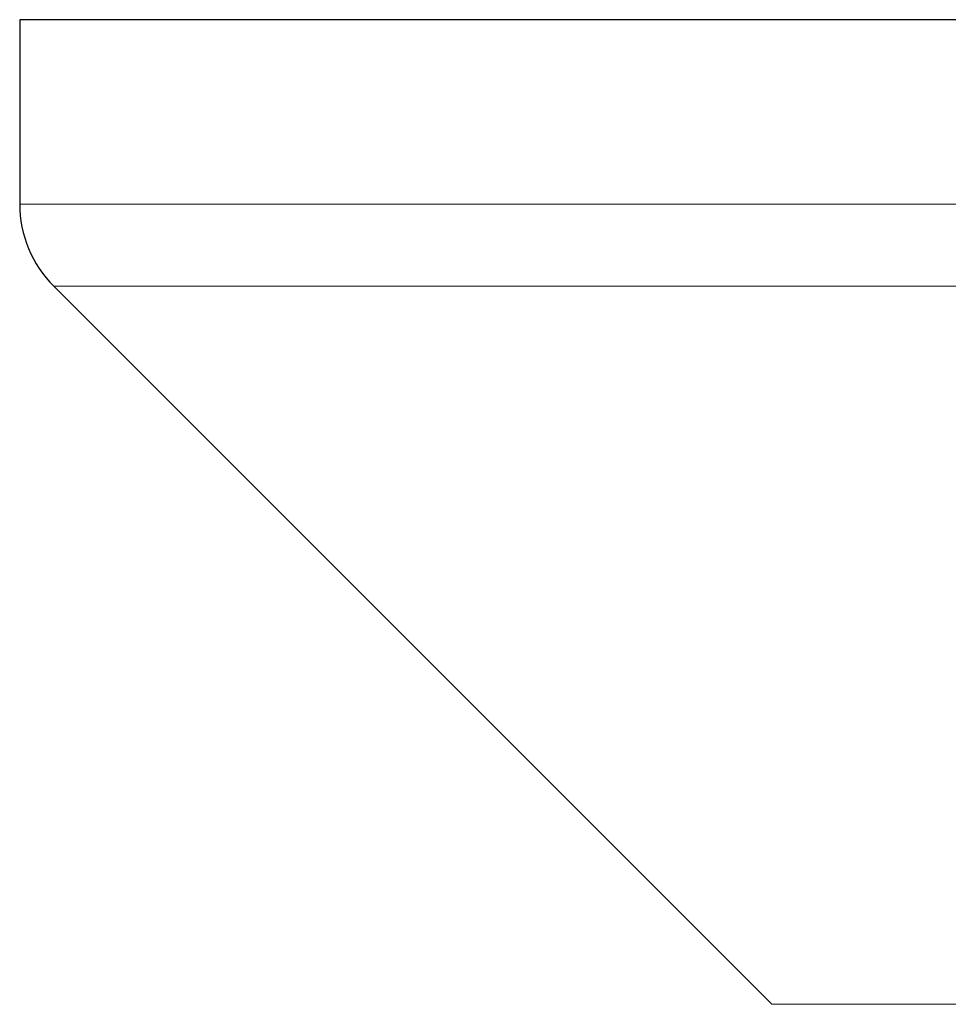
# Model space of a CAD drawing. Header units: millimetres. Extents: x 8 to 945, y 12 to 444.
# Tile 10 of 40: x 375 to 399, y 223 to 248. Entities that reach past the tile are written whole.
import ezdxf

# ---------------------------------------------------------------- set-up
doc = ezdxf.new("R2010")
doc.units = ezdxf.units.MM

msp = doc.modelspace()

# ---------------------------------------------------------------- linework, layer by layer
at = {"color": 7, "linetype": 'Continuous', "lineweight": 30}
for p, q in [((374.545, 248.13), (374.545, 243.372)), ((378.699, 248.13), (374.545, 248.13)), ((444.545, 248.13), (378.699, 248.13)), ((375.424, 241.251), (393.959, 222.715))]:
    msp.add_line(p, q, dxfattribs=at)
at = {"color": 252, "linetype": 'Continuous', "lineweight": 0}
for p, q in [((444.545, 243.372), (374.545, 243.372)), ((443.666, 241.251), (375.424, 241.251)), ((393.959, 222.715), (425.131, 222.715))]:
    msp.add_line(p, q, dxfattribs=at)
at = {"color": 7, "linetype": 'Continuous', "lineweight": 30}
msp.add_arc((377.545, 243.372), 3, 180, 225, dxfattribs=at)

doc.saveas('drawing.dxf')
